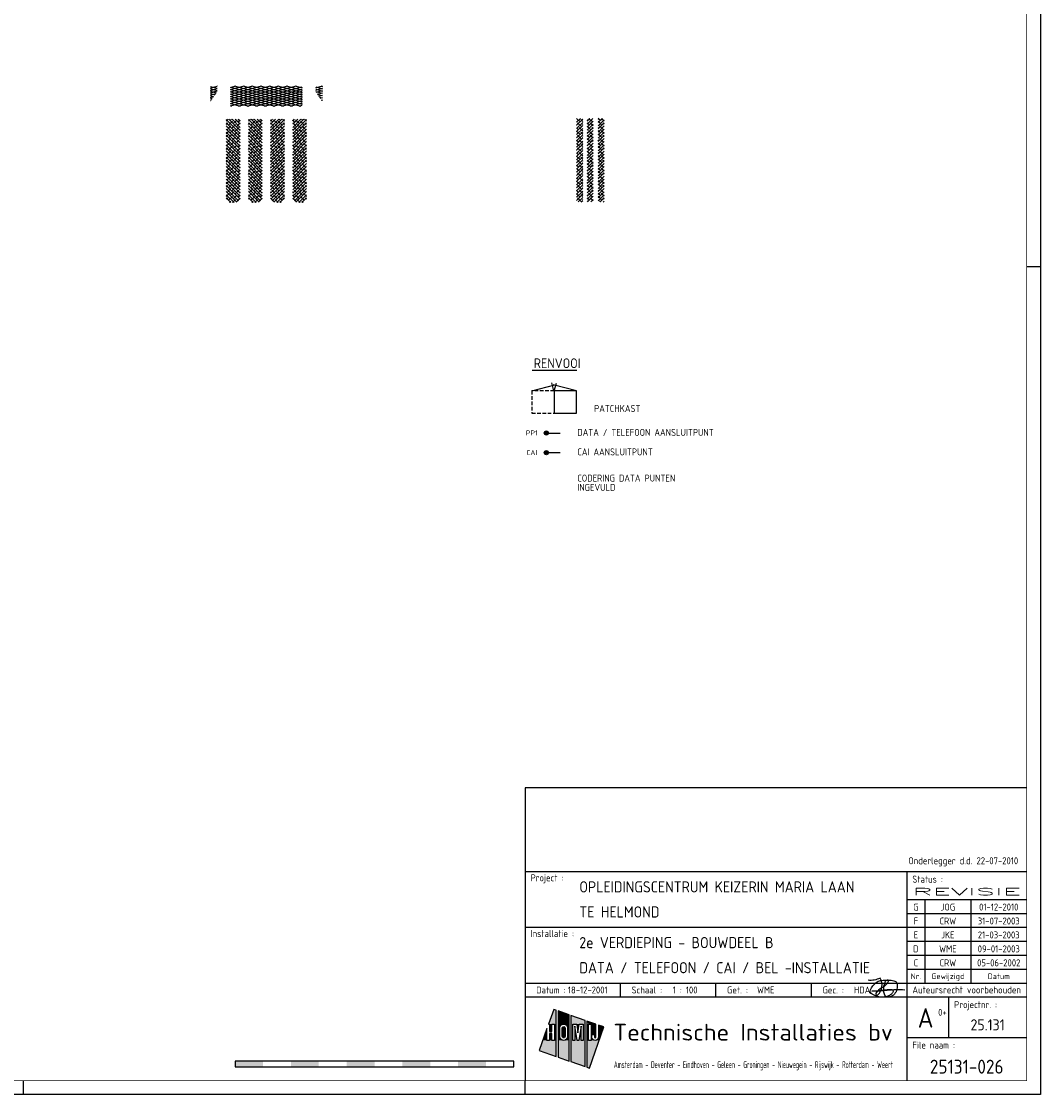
# Model space of a CAD drawing. Header units: millimetres. Extents: x 50250 to 324922, y 191 to 84291.
# Tile 23 of 44: x 204136 to 240707, y 191 to 38683. Entities that reach past the tile are written whole.
import ezdxf
from ezdxf.enums import TextEntityAlignment as Align

# ---------------------------------------------------------------- set-up
doc = ezdxf.new("R2010")
doc.units = ezdxf.units.MM
doc.header["$LTSCALE"] = 100
doc.linetypes.add('HIDDEN', pattern=[9.525, 6.35, -3.175])
doc.layers.get('0').update_dxf_attribs({"linetype": 'CONTINUOUS'})
for name, color, linetype in [('02-61-50-lijn050', 90, 'CONTINUOUS'), ('EB6431--_ATTRIB', 2, 'CONTINUOUS'), ('EL6431--_CCTV', 3, 'CONTINUOUS'), ('EL6441--_DATACOM', 3, 'CONTINUOUS'), ('HATCH', 9, 'CONTINUOUS'), ('LIJN025', 10, 'CONTINUOUS'), ('LIJN035', 50, 'CONTINUOUS'), ('LIJN050', 90, 'CONTINUOUS'), ('SCHAALBALK', 10, 'CONTINUOUS'), ('TEKST18', 210, 'CONTINUOUS'), ('TEKST25', 10, 'CONTINUOUS'), ('TEKST35', 50, 'CONTINUOUS'), ('TEKST50', 90, 'CONTINUOUS'), ('TEKST70', 130, 'CONTINUOUS')]:
    doc.layers.add(name, color=color, linetype=linetype)
doc.styles.add('1_8', font='ISO', dxfattribs={"height": 1.8})
doc.styles.add('HELV', font='ISO.SHX')
doc.styles.add('ISO', font='ISO.SHX')
doc.styles.add('MAATVOERING', font='iso.shx')
doc.styles.add('ROMAND', font='romand')
doc.styles.get("Standard").update_dxf_attribs({"font": 'iso.shx'})

# ---------------------------------------------------------------- blocks, each defined once
blk = doc.blocks.new('A0-GE')
at = {"layer": 'LIJN025'}
for p, q in [((1495, 297), (1500, 297)), ((1315, 80), (1495, 80)), ((1452, 80), (1452, 5)), ((1452, 70), (1495, 70)), ((1458.5, 70), (1458.5, 40)), ((1475, 70), (1475, 40)), ((1452, 65), (1495, 65)), ((1315, 60), (1452, 60)), ((1452, 60), (1495, 60)), ((1452, 55), (1495, 55)), ((1452, 50), (1495, 50)), ((1452, 45), (1495, 45)), ((1315, 40), (1495, 40)), ((1349.25, 35), (1349.25, 40)), ((1383.5, 35), (1383.5, 40)), ((1417.75, 35), (1417.75, 40)), ((1315, 35), (1495, 35)), ((1467, 35), (1467, 20.5)), ((1325.28, 30.55), (1323.44, 25.28)), ((1326.23, 30.22), (1325.28, 30.55)), ((1326.23, 13.64), (1326.23, 30.22)), ((1330.81, 28.62), (1326.85, 30)), ((1326.85, 30), (1326.85, 13.42)), ((1330.81, 12.03), (1330.81, 28.62)), ((1336.53, 26.61), (1331.49, 28.38)), ((1331.49, 28.38), (1331.49, 11.8)), ((1322.88, 23.67), (1320.11, 15.78)), ((1322.88, 19.41), (1322.88, 23.67)), ((1323.44, 25.28), (1323.78, 25.28)), ((1323.78, 25.28), (1323.78, 22.62)), ((1324.68, 25.28), (1325.58, 25.28)), ((1324.68, 22.62), (1324.68, 25.28)), ((1325.58, 25.28), (1325.58, 19.41)), ((1327.51, 23.91), (1327.61, 24.43)), ((1327.51, 20.8), (1327.51, 23.91)), ((1327.61, 24.43), (1327.9, 24.86)), ((1327.9, 24.86), (1328.35, 25.18)), ((1328.35, 25.18), (1328.88, 25.28)), ((1328.39, 23.89), (1328.46, 24.14)), ((1328.39, 20.81), (1328.39, 23.89)), ((1328.46, 24.14), (1328.63, 24.32)), ((1328.63, 24.32), (1328.89, 24.39)), ((1328.88, 25.28), (1329.41, 25.18)), ((1328.89, 24.39), (1329.13, 24.32)), ((1329.13, 24.32), (1329.31, 24.14)), ((1329.31, 24.14), (1329.38, 23.89)), ((1329.38, 23.89), (1329.38, 20.81)), ((1329.41, 25.18), (1329.85, 24.88)), ((1329.85, 24.88), (1330.14, 24.45)), ((1330.14, 24.45), (1330.25, 23.91)), ((1330.25, 23.91), (1330.25, 20.8)), ((1332.1, 19.41), (1332.1, 25.28)), ((1332.1, 25.28), (1333.62, 25.28)), ((1333.72, 19.41), (1332.87, 24.56)), ((1332.87, 24.56), (1332.87, 19.41)), ((1333.62, 25.28), (1334, 22.14)), ((1334, 22.14), (1334.38, 25.28)), ((1335.15, 24.56), (1334.29, 19.41)), ((1334.38, 25.28), (1335.92, 25.28)), ((1335.15, 19.41), (1335.15, 24.56)), ((1335.92, 25.28), (1335.92, 19.41)), ((1336.53, 10.03), (1336.53, 26.61)), ((1340.46, 25.24), (1337.21, 26.37)), ((1337.21, 26.37), (1337.21, 9.79)), ((1337.81, 19.41), (1337.81, 25.28)), ((1337.81, 25.28), (1338.69, 25.28)), ((1338.14, 9.47), (1343.31, 24.24)), ((1338.69, 25.28), (1338.69, 19.41)), ((1340.46, 20.62), (1340.46, 25.24)), ((1343.31, 24.24), (1341.31, 24.94)), ((1341.31, 24.94), (1341.31, 20.61)), ((1323.78, 19.41), (1322.88, 19.41)), ((1323.78, 22.62), (1324.68, 22.62)), ((1324.68, 21.86), (1323.78, 21.86)), ((1323.78, 21.86), (1323.78, 19.41)), ((1324.68, 19.41), (1324.68, 21.86)), ((1325.58, 19.41), (1324.68, 19.41)), ((1327.61, 20.28), (1327.51, 20.8)), ((1327.91, 19.82), (1327.61, 20.28)), ((1328.37, 19.52), (1327.91, 19.82)), ((1328.91, 19.41), (1328.37, 19.52)), ((1328.45, 20.57), (1328.39, 20.81)), ((1328.64, 20.38), (1328.45, 20.57)), ((1328.89, 20.32), (1328.64, 20.38)), ((1329.14, 20.38), (1328.89, 20.32)), ((1329.43, 19.53), (1328.91, 19.41)), ((1329.32, 20.56), (1329.14, 20.38)), ((1329.38, 20.81), (1329.32, 20.56)), ((1329.86, 19.83), (1329.43, 19.53)), ((1330.15, 20.26), (1329.86, 19.83)), ((1330.25, 20.8), (1330.15, 20.26)), ((1332.87, 19.41), (1332.1, 19.41)), ((1334.29, 19.41), (1333.72, 19.41)), ((1335.92, 19.41), (1335.15, 19.41)), ((1338.69, 19.41), (1337.81, 19.41)), ((1339.02, 20.61), (1339.02, 21.54)), ((1339.02, 21.54), (1339.88, 21.54)), ((1339.09, 20.16), (1339.02, 20.61)), ((1339.34, 19.76), (1339.09, 20.16)), ((1339.7, 19.5), (1339.34, 19.76)), ((1340.16, 19.41), (1339.7, 19.5)), ((1339.88, 21.54), (1339.88, 20.62)), ((1339.88, 20.62), (1339.97, 20.41)), ((1339.97, 20.41), (1340.17, 20.33)), ((1340.61, 19.5), (1340.16, 19.41)), ((1340.17, 20.33), (1340.37, 20.41)), ((1340.37, 20.41), (1340.46, 20.62)), ((1340.99, 19.77), (1340.61, 19.5)), ((1341.24, 20.17), (1340.99, 19.77)), ((1341.31, 20.61), (1341.24, 20.17)), ((1452, 20.5), (1495, 20.5)), ((1320.11, 15.78), (1326.23, 13.64)), ((1326.85, 13.42), (1330.81, 12.03)), ((1331.49, 11.8), (1336.53, 10.03)), ((1337.21, 9.79), (1338.14, 9.47)), ((1135, 0), (1135, 5)), ((1315, 0), (1315, 5))]:
    blk.add_line(p, q, dxfattribs=at)
blk.add_lwpolyline([(1500, 841), (1500, 0), (0, 0), (0, 841)], close=True, dxfattribs=at)
for points in [[(1323.44, 25.28), (1325.28, 30.55), (1326.23, 25.28), (1326.23, 30.22)], [(1326.85, 25.28), (1326.85, 30), (1330.81, 25.28), (1330.81, 28.62)], [(1331.49, 25.28), (1331.49, 28.38), (1336.53, 25.28), (1336.53, 26.61)], [(1321.39, 19.41), (1322.88, 23.67), (1322.88, 19.41), (1322.88, 23.67)], [(1323.78, 22.62), (1323.78, 25.28), (1324.68, 22.62), (1324.68, 25.28)], [(1325.58, 19.41), (1325.58, 25.28), (1326.23, 19.41), (1326.23, 25.28)], [(1326.85, 23.91), (1326.85, 25.28), (1327.51, 23.91), (1327.61, 24.43)], [(1327.61, 24.43), (1326.85, 25.28), (1327.9, 24.86), (1326.85, 25.28)], [(1327.9, 24.86), (1326.85, 25.28), (1328.35, 25.18), (1326.85, 25.28)], [(1328.35, 25.18), (1326.85, 25.28), (1328.88, 25.28), (1326.85, 25.28)], [(1326.85, 20.8), (1326.85, 23.91), (1327.51, 20.8), (1327.51, 23.91)], [(1328.39, 23.89), (1328.46, 24.14), (1329.38, 23.89), (1329.31, 24.14)], [(1328.39, 20.81), (1328.39, 23.89), (1329.38, 20.81), (1329.38, 23.89)], [(1328.46, 24.14), (1328.63, 24.32), (1329.31, 24.14), (1329.13, 24.32)], [(1328.63, 24.32), (1328.89, 24.39), (1329.13, 24.32), (1328.89, 24.39)], [(1329.41, 25.18), (1328.88, 25.28), (1329.41, 25.18), (1330.81, 25.28)], [(1329.85, 24.88), (1329.41, 25.18), (1329.85, 24.88), (1330.81, 25.28)], [(1330.14, 24.45), (1329.85, 24.88), (1330.14, 24.45), (1330.81, 25.28)], [(1330.25, 23.91), (1330.14, 24.45), (1330.81, 23.91), (1330.81, 25.28)], [(1330.25, 20.8), (1330.25, 23.91), (1330.81, 20.8), (1330.81, 23.91)], [(1331.49, 19.41), (1331.49, 25.28), (1332.1, 19.41), (1332.1, 25.28)], [(1332.87, 19.41), (1332.87, 24.56), (1333.72, 19.41), (1332.87, 24.56)], [(1334, 22.14), (1333.62, 25.28), (1334, 22.14), (1334.38, 25.28)], [(1334.29, 19.41), (1335.15, 24.56), (1335.15, 19.41), (1335.15, 24.56)], [(1335.92, 19.41), (1335.92, 25.28), (1336.53, 19.41), (1336.53, 25.28)], [(1337.21, 19.41), (1337.21, 26.37), (1337.81, 19.41), (1337.81, 25.28)], [(1337.81, 25.28), (1337.21, 26.37), (1338.69, 25.28), (1337.21, 26.37)], [(1338.69, 25.28), (1337.21, 26.37), (1340.46, 25.24), (1337.21, 26.37)], [(1338.69, 25.24), (1338.69, 25.28), (1340.46, 25.24)], [(1338.69, 21.54), (1338.69, 25.24), (1340.46, 21.54), (1340.46, 25.24)], [(1341.31, 20.61), (1341.31, 24.94), (1342.04, 20.61), (1343.31, 24.24)], [(1320.11, 15.78), (1321.39, 19.41), (1326.23, 13.64), (1326.23, 19.41)], [(1323.78, 19.41), (1323.78, 21.86), (1324.68, 19.41), (1324.68, 21.86)], [(1326.85, 19.41), (1326.85, 20.8), (1326.85, 19.41), (1327.51, 20.8)], [(1326.85, 19.41), (1327.51, 20.8), (1326.85, 19.41), (1327.61, 20.28)], [(1326.85, 19.41), (1327.61, 20.28), (1326.85, 19.41), (1327.91, 19.82)], [(1326.85, 19.41), (1327.91, 19.82), (1326.85, 19.41), (1328.37, 19.52)], [(1326.85, 19.41), (1328.37, 19.52), (1326.85, 19.41), (1328.91, 19.41)], [(1326.85, 13.42), (1326.85, 19.41), (1330.81, 12.03), (1330.81, 19.41)], [(1328.45, 20.57), (1328.39, 20.81), (1329.32, 20.56), (1329.38, 20.81)], [(1328.64, 20.38), (1328.45, 20.57), (1329.14, 20.38), (1329.32, 20.56)], [(1328.89, 20.32), (1328.64, 20.38), (1328.89, 20.32), (1329.14, 20.38)], [(1328.91, 19.41), (1329.43, 19.53), (1328.91, 19.41), (1330.81, 19.41)], [(1329.43, 19.53), (1329.86, 19.83), (1329.43, 19.53), (1330.81, 19.41)], [(1329.86, 19.83), (1330.15, 20.26), (1329.86, 19.83), (1330.81, 19.41)], [(1330.81, 19.41), (1330.15, 20.26), (1330.81, 20.8), (1330.25, 20.8)], [(1331.49, 11.8), (1331.49, 19.41), (1336.53, 10.03), (1336.53, 19.41)], [(1337.21, 9.79), (1337.21, 19.41), (1338.14, 9.47), (1341.62, 19.41)], [(1338.69, 19.41), (1338.69, 21.54), (1339.02, 20.61), (1339.02, 21.54)], [(1338.69, 19.41), (1339.02, 20.61), (1338.69, 19.41), (1339.09, 20.16)], [(1338.69, 19.41), (1339.09, 20.16), (1338.69, 19.41), (1339.34, 19.76)], [(1338.69, 19.41), (1339.34, 19.76), (1338.69, 19.41), (1339.7, 19.5)], [(1338.69, 19.41), (1339.7, 19.5), (1338.69, 19.41), (1340.16, 19.41)], [(1339.02, 20.61), (1339.02, 21.54), (1339.09, 20.16), (1339.02, 20.61)], [(1339.88, 20.62), (1339.88, 21.54), (1339.97, 20.41), (1339.88, 21.54)], [(1339.97, 20.41), (1339.88, 21.54), (1340.17, 20.33), (1339.88, 21.54)], [(1340.17, 20.33), (1339.88, 21.54), (1340.37, 20.41), (1339.88, 21.54)], [(1340.37, 20.41), (1339.88, 21.54), (1340.46, 20.62), (1339.88, 21.54)], [(1340.46, 20.62), (1339.88, 21.54), (1340.46, 20.62), (1340.46, 21.54)], [(1340.16, 19.41), (1341.62, 19.41), (1340.61, 19.5), (1341.62, 19.41)], [(1341.62, 19.41), (1340.61, 19.5), (1341.62, 19.41), (1340.99, 19.77)], [(1341.62, 19.41), (1340.99, 19.77), (1342.04, 20.61), (1341.24, 20.17)], [(1341.24, 20.17), (1341.31, 20.61), (1341.24, 20.17), (1342.04, 20.61)]]:
    blk.add_solid(points, dxfattribs=at)
at = {"layer": 'LIJN050'}
for p, q in [((1495, 110), (1315, 110)), ((1315, 110), (1315, 5))]:
    blk.add_line(p, q, dxfattribs=at)
at = {"layer": 'LIJN050', "const_width": 0.2}
blk.add_lwpolyline([(1495, 836), (25, 836), (25, 5), (1495, 5)], close=True, dxfattribs=at)
at = {"layer": 'SCHAALBALK'}
for p, q in [((1211, 12), (1211, 10)), ((1311, 12), (1211, 12)), ((1311, 10), (1311, 12)), ((1211, 10), (1311, 10))]:
    blk.add_line(p, q, dxfattribs=at)
for points in [[(1211, 10), (1211, 12), (1221, 10), (1221, 12)], [(1231, 10), (1231, 12), (1241, 10), (1241, 12)], [(1251, 10), (1251, 12), (1261, 10), (1261, 12)], [(1271, 10), (1271, 12), (1281, 10), (1281, 12)], [(1291, 10), (1291, 12), (1301, 10), (1301, 12)]]:
    blk.add_solid(points, dxfattribs=at)
at = {"layer": 'TEKST18', "style": 'ISO'}
for s, p in [('Nr.', (1455.25, 41.43)), ('Gewijzigd', (1466.75, 41.43)), ('Datum', (1485, 41.43))]:
    blk.add_text(s, height=2, dxfattribs=at).set_placement(p, align=Align.CENTER)
at = {"layer": 'TEKST18', "style": 'ISO', "width": 0.67468}
blk.add_text('Amsterdam - Deventer - Eindhoven - Geleen - Groningen - Nieuwegein - Rijswijk - Rotterdam - Weert', height=2.5, dxfattribs=at).set_placement((1346.88, 9.47), (1447, 9.47), align=Align.FIT)
at = {"layer": 'TEKST25', "style": 'ISO'}
for s, p in [('Project :', (1317, 76.5)), ('Status :', (1454, 76)), ('Installatie :', (1317, 56.5)), ('Datum :', (1319, 36.25)), ('Schaal :', (1353.25, 36.25)), ('Get. :', (1387.5, 36.25)), ('Gec. :', (1421.75, 36.25)), ('Projectnr. :', (1469, 31)), ('File naam :', (1454, 16.5))]:
    blk.add_text(s, height=2.5, dxfattribs=at).set_placement(p)
at = {"layer": 'TEKST25', "style": 'ISO', "width": 1.015814}
blk.add_text('Auteursrecht voorbehouden', height=2.5, dxfattribs=at).set_placement((1454, 36.3), (1493, 36.3), align=Align.FIT)
at = {"layer": 'TEKST25', "style": 'ROMAND', "width": 2.899115}
blk.add_attdef('STATUS', text='', height=2.5, dxfattribs=at).set_placement((1454, 71.5), (1493, 71.5), align=Align.FIT)
at = {"layer": 'TEKST25', "style": 'ISO'}
for tag, p in [('E', (1455.25, 66)), ('NAAM-E', (1466.75, 66)), ('DATUM-E', (1485, 66)), ('D', (1455.25, 61)), ('NAAM-D', (1466.75, 61)), ('DATUM-D', (1485, 61)), ('C', (1455.25, 56)), ('NAAM-C', (1466.75, 56)), ('DATUM-C', (1485, 56)), ('B', (1455.25, 51)), ('NAAM-B', (1466.75, 51)), ('DATUM-B', (1485, 51)), ('A', (1455.25, 46)), ('NAAM-A', (1466.75, 46)), ('DATUM-A', (1485, 46))]:
    blk.add_attdef(tag, text='', height=2.5, dxfattribs=at).set_placement(p, align=Align.CENTER)
for tag, p in [('DATUM', (1332.75, 36.25)), ('SCHAAL', (1368, 36.25)), ('GETEKEND', (1398.25, 36.25)), ('GECONTOL.', (1433, 36.25)), ('FORMAAT', (1463.25, 28.25))]:
    blk.add_attdef(tag, p, '', height=2.5, dxfattribs=at)
at = {"layer": 'TEKST35', "style": 'ISO'}
for tag, p in [('PROJECT', (1334.5, 72.5)), ('PLAATS', (1334.5, 63.5)), ('INSTALLATIE-REGEL1', (1334.5, 52.5)), ('INSTALLATIE-REGEL2', (1334.5, 43.5))]:
    blk.add_attdef(tag, p, '', height=4, dxfattribs=at)
blk.add_attdef('PROJ.NR.', text='', height=4, dxfattribs=at).set_placement((1481, 23), align=Align.CENTER)
at = {"layer": 'TEKST50', "style": 'HELV', "width": 1.169753}
blk.add_text('Technische Installaties bv', height=6, dxfattribs=at).set_placement((1346.72, 19.36), (1446.99, 19.36), align=Align.FIT)
at = {"layer": 'TEKST50', "style": 'ISO'}
blk.add_attdef('FILE-NAAM', text='', height=5, dxfattribs=at).set_placement((1473.5, 7.5), align=Align.CENTER)
at = {"layer": 'TEKST70', "style": 'HELV'}
blk.add_text('A', height=7, dxfattribs=at).set_placement((1458.75, 24), align=Align.CENTER)
blk = doc.blocks.new('PRHDA')
at = {"layer": '02-61-50-lijn050', "color": 50, "linetype": 'ByBlock', "flags": 128}
blk.add_lwpolyline([(-70, 246, 0.043806), (-705, 234, -0.031193), (-1253, 209), (-809, 257, 0.003454), (-595, 274, -0.231177), (-497, 236, -0.175519), (-494, 194, -0.153375), (-552, 106, -0.056813), (-651, 43, -0.100205), (-852, -8, -0.16296), (-1242, 100, -0.379529), (-1301, 251, -0.14016), (-1100, 518, -0.143334), (-940, 590, -0.06258), (-558, 601, -0.12688), (-385, 542, -0.169413), (-357, 496, -0.095564), (-353, 276, -0.080055), (-384, 187, -0.126486), (-523, 35, -0.214891), (-713, 6, -0.203106), (-762, 34, -0.121177), (-821, 172, -0.121604), (-801, 453, -0.010614), (-783, 511, -0.021915), (-760, 562, -0.15615), (-707, 606, -0.050224), (-686, 611, -0.295436), (-670, 603, -0.250173), (-667, 558, -0.167384), (-891, 324, 0.121525), (-1106, 142, 0.14194), (-1116, 115, 0.153562), (-1114, 98, 0.520832), (-1040, 81, 0.362036), (-958, 675, -0.145439), (-1391, 601)], format="xyb", dxfattribs=at)
blk = doc.blocks.new('ES4X2')
for p, q in [((-0.45, 1.4), (-0.45, 2.6)), ((-0.15, 1.27), (-0.15, 2.73)), ((0, 1.25), (0, -3)), ((0.15, 1.27), (0.15, 2.73)), ((0.45, 1.4), (0.45, 2.6))]:
    blk.add_line(p, q)
blk.add_circle((0, 2), 0.75)
at = {"style": '1_8', "flags": 8}
for tag, p in [('NUMMER', (1.25, 3.5)), ('CODE', (-1.25, 3.5))]:
    blk.add_attdef(tag, text='', height=1.8, rotation=90, dxfattribs=at).set_placement(p, align=Align.MIDDLE_LEFT)
blk.add_attdef('M_CODE', text='', height=1.8, dxfattribs=at).set_placement((0, 0), align=Align.MIDDLE_CENTER)
blk = doc.blocks.new('*X24')
at = {"color": 0}
for p, q in [((9930, 15632.5), (10010.9, 15713.4)), ((9930, 15654.9), (9988.4, 15713.4)), ((9930, 15677.4), (9966, 15713.4)), ((9930, 15699.8), (9943.5, 15713.4)), ((9930, 15610), (10030, 15710)), ((9945.6, 15693), (9930, 15708.6)), ((9979.3, 15681.8), (9951.2, 15709.8)), ((10001.8, 15704.2), (9992.6, 15713.4)), ((10030, 15698.4), (10015.1, 15713.4)), ((9930, 15587.6), (10030, 15687.6)), ((9956.9, 15659.3), (9930, 15686.2)), ((9930, 15565.1), (10030, 15665.1)), ((9930, 15542.7), (10030, 15642.7)), ((9934.4, 15636.9), (9930, 15641.3)), ((9968.1, 15625.6), (9940, 15653.7)), ((9990.5, 15648.1), (9962.5, 15676.2)), ((10001.8, 15614.4), (9973.7, 15642.5)), ((10013, 15670.5), (9984.9, 15698.6)), ((10024.2, 15636.9), (9996.1, 15664.9)), ((10030, 15608.6), (10007.4, 15631.3)), ((10030, 15676), (10018.6, 15687.4)), ((10030, 15653.5), (10029.8, 15653.7)), ((9930, 15520.2), (10030, 15620.2)), ((9945.6, 15603.2), (9930, 15618.8)), ((9930, 15497.8), (10030, 15597.8)), ((9956.9, 15569.5), (9930, 15596.4)), ((9930, 15475.3), (10030, 15575.3)), ((9930, 15452.9), (10030, 15552.9)), ((9934.4, 15547.1), (9930, 15551.5)), ((9968.1, 15535.8), (9940, 15563.9)), ((9979.3, 15592), (9951.2, 15620)), ((9990.5, 15558.3), (9962.5, 15586.4)), ((10001.8, 15524.6), (9973.7, 15552.7)), ((10013, 15580.7), (9984.9, 15608.8)), ((10024.2, 15547.1), (9996.1, 15575.1)), ((10030, 15586.2), (10018.6, 15597.6)), ((10030, 15563.7), (10029.8, 15563.9)), ((9930, 15430.4), (10030, 15530.4)), ((9945.6, 15513.4), (9930, 15529)), ((9930, 15408), (10030, 15508)), ((9956.9, 15479.7), (9930, 15506.6)), ((9930, 15385.5), (10030, 15485.5)), ((9968.1, 15446), (9940, 15474.1)), ((9979.3, 15502.2), (9951.2, 15530.2)), ((9990.5, 15468.5), (9962.5, 15496.6)), ((10013, 15490.9), (9984.9, 15519)), ((10024.2, 15457.3), (9996.1, 15485.3)), ((10030, 15518.8), (10007.4, 15541.5)), ((10030, 15496.4), (10018.6, 15507.8)), ((10030, 15473.9), (10029.8, 15474.1)), ((9930, 15363.1), (10030, 15463.1)), ((9934.4, 15457.3), (9930, 15461.7)), ((9930, 15340.6), (10030, 15440.6)), ((9945.6, 15423.6), (9930, 15439.2)), ((9930, 15318.2), (10030, 15418.2)), ((9956.9, 15389.9), (9930, 15416.8)), ((9979.3, 15412.4), (9951.2, 15440.4)), ((9990.5, 15378.7), (9962.5, 15406.8)), ((10001.8, 15434.8), (9973.7, 15462.9)), ((10013, 15401.1), (9984.9, 15429.2)), ((10030, 15429), (10007.4, 15451.7)), ((10030, 15406.6), (10018.6, 15418)), ((9930, 15295.7), (10030, 15395.7)), ((9930, 15273.3), (10030, 15373.3)), ((9934.4, 15367.5), (9930, 15371.9)), ((9930, 15250.8), (10030, 15350.8)), ((9945.6, 15333.8), (9930, 15349.4)), ((9930, 15228.4), (10030, 15328.4)), ((9956.9, 15300.1), (9930, 15327)), ((9968.1, 15356.2), (9940, 15384.3)), ((9979.3, 15322.6), (9951.2, 15350.6)), ((10001.8, 15345), (9973.7, 15373.1)), ((10013, 15311.3), (9984.9, 15339.4)), ((10024.2, 15367.5), (9996.1, 15395.5)), ((10030, 15339.2), (10007.4, 15361.9)), ((10030, 15316.8), (10018.6, 15328.2)), ((10030, 15384.1), (10029.8, 15384.3)), ((9930, 15205.9), (10030, 15305.9)), ((9930, 15183.5), (10030, 15283.5)), ((9934.4, 15277.7), (9930, 15282.1)), ((9930, 15161), (10030, 15261)), ((9945.6, 15244), (9930, 15259.6)), ((9968.1, 15266.4), (9940, 15294.5)), ((9979.3, 15232.8), (9951.2, 15260.8)), ((9990.5, 15288.9), (9962.5, 15316.9)), ((10001.8, 15255.2), (9973.7, 15283.3)), ((10013, 15221.5), (9984.9, 15249.6)), ((10024.2, 15277.7), (9996.1, 15305.7)), ((10030, 15249.4), (10007.4, 15272)), ((10030, 15294.3), (10029.8, 15294.5)), ((9956.9, 15210.3), (9930, 15237.2)), ((9934.4, 15187.9), (9930, 15192.3)), ((9945.6, 15154.2), (9930, 15169.8)), ((9930.9, 15139.5), (10030, 15238.6)), ((9968.1, 15176.6), (9940, 15204.7)), ((9942.1, 15128.2), (10030, 15216.1)), ((9979.3, 15143), (9951.2, 15171)), ((9953.4, 15117), (10030, 15193.7)), ((9990.5, 15199.1), (9962.5, 15227.1)), ((10001.8, 15165.4), (9973.7, 15193.5)), ((9974.2, 15115.4), (10030, 15171.2)), ((10024.2, 15187.9), (9996.1, 15215.9)), ((10030, 15159.6), (10007.4, 15182.2)), ((10030, 15227), (10018.6, 15238.4)), ((10030, 15204.5), (10029.8, 15204.7)), ((9956.9, 15120.5), (9930, 15147.3)), ((9984.5, 15115.4), (9962.5, 15137.3)), ((10013, 15131.7), (9984.9, 15159.8)), ((10006, 15116.3), (9996.1, 15126.1)), ((9996.6, 15115.4), (10030, 15148.8)), ((10028.4, 15138.8), (10018.6, 15148.6))]:
    blk.add_line(p, q, dxfattribs=at)
blk = doc.blocks.new('*X25')
at = {"color": 0}
for p, q in [((6419.8, 5768.1), (6449.8, 5776.1)), ((6419.8, 5775.2), (6449.8, 5767.2)), ((6419.8, 5757.7), (6449.8, 5765.8)), ((6419.8, 5764.9), (6449.8, 5756.8)), ((6419.8, 5747.4), (6449.8, 5755.4)), ((6419.8, 5754.5), (6446, 5747.5)), ((6448.6, 5777.9), (6449.8, 5777.5)), ((6509.8, 5699), (6803.9, 5777.9)), ((6509.8, 5709.4), (6765.3, 5777.9)), ((6509.8, 5719.7), (6726.6, 5777.9)), ((6509.8, 5730.1), (6688, 5777.9)), ((6509.8, 5740.4), (6649.4, 5777.9)), ((6509.8, 5750.8), (6610.7, 5777.9)), ((6509.8, 5761.2), (6572.1, 5777.9)), ((6509.8, 5771.5), (6533.5, 5777.9)), ((6509.8, 5688.7), (6829.8, 5774.4)), ((6509.8, 5771.8), (6823.1, 5687.9)), ((6509.8, 5761.5), (6784.5, 5687.9)), ((6509.8, 5751.1), (6745.8, 5687.9)), ((6525.9, 5777.9), (6829.8, 5696.4)), ((6545.3, 5687.9), (6829.8, 5764.1)), ((6564.5, 5777.9), (6829.8, 5706.8)), ((6583.9, 5687.9), (6829.8, 5753.7)), ((6603.1, 5777.9), (6829.8, 5717.1)), ((6641.8, 5777.9), (6829.8, 5727.5)), ((6680.4, 5777.9), (6829.8, 5737.8)), ((6719, 5777.9), (6829.8, 5748.2)), ((6757.7, 5777.9), (6829.8, 5758.5)), ((6796.3, 5777.9), (6829.8, 5768.9)), ((6889.8, 5769.8), (6919.8, 5777.8)), ((6889.8, 5773.5), (6919.8, 5765.5)), ((6889.8, 5759.4), (6919.8, 5767.5)), ((6889.8, 5763.2), (6919.8, 5755.1)), ((6889.8, 5752.8), (6919.8, 5744.8)), ((6892, 5749.7), (6919.8, 5757.1)), ((6912.2, 5777.9), (6919.8, 5775.8)), ((6419.8, 5744.2), (6440, 5738.8)), ((6419.8, 5737), (6443.1, 5743.3)), ((6419.8, 5733.8), (6433.9, 5730)), ((6419.8, 5726.7), (6434.3, 5730.6)), ((6419.8, 5723.5), (6427.9, 5721.3)), ((6419.8, 5716.3), (6425.5, 5717.9)), ((6419.8, 5713.1), (6421.8, 5712.6)), ((6509.8, 5740.8), (6707.2, 5687.9)), ((6509.8, 5730.4), (6668.6, 5687.9)), ((6509.8, 5720.1), (6629.9, 5687.9)), ((6509.8, 5709.7), (6591.3, 5687.9)), ((6622.6, 5687.9), (6829.8, 5743.4)), ((6661.2, 5687.9), (6829.8, 5733)), ((6699.9, 5687.9), (6829.8, 5722.7)), ((6738.5, 5687.9), (6829.8, 5712.3)), ((6777.1, 5687.9), (6829.8, 5702)), ((6898, 5741), (6919.8, 5746.8)), ((6898.6, 5740.1), (6919.8, 5734.4)), ((6904, 5732.2), (6919.8, 5736.4)), ((6907.4, 5727.4), (6919.8, 5724.1)), ((6910.1, 5723.5), (6919.8, 5726.1)), ((6916.1, 5714.8), (6919.8, 5715.7)), ((6916.2, 5714.7), (6919.8, 5713.7)), ((6509.8, 5699.4), (6552.6, 5687.9)), ((6509.8, 5689), (6514, 5687.9)), ((6815.8, 5687.9), (6829.8, 5691.6))]:
    blk.add_line(p, q, dxfattribs=at)

msp = doc.modelspace()

# ---------------------------------------------------------------- hatches: boundary and pattern name
at = {"layer": 'HATCH'}
h = msp.add_hatch(dxfattribs=at)
h.set_pattern_fill('ANSI38', color=256, scale=25, style=0)
h.set_pattern_definition([(45, (-212877.82, -1918518.97), (-56.1266008, 56.1266008), []), (135, (-212877.82, -1918518.97), (-168.3798023, 56.1266008), [198.4375, -119.0625])])
h.paths.add_polyline_path([(224277, 35208), (224060, 35208), (224060, 32208), (224277, 32208)])
h.paths.add_polyline_path([(224548, 32208), (224656, 32208), (224656, 35208), (224548, 35208)])
h.paths.add_polyline_path([(224548, 35208), (224440, 35208), (224440, 32208), (224548, 32208)])
h.paths.add_polyline_path([(224828, 32208), (225045, 32208), (225045, 35208), (224828, 35208)])

# ---------------------------------------------------------------- linework, layer by layer
at = {"layer": 'LIJN025'}
msp.add_line((222466, 26176), (224068, 26176), dxfattribs=at)
at = {"layer": 'LIJN035', "color": 10}
for p, q in [((222452, 25432), (223282, 25652)), ((223242, 25432), (223172, 25722)), ((224052, 25432), (223222, 25652)), ((223252, 25432), (223332, 25712)), ((224052, 25432), (223252, 25432)), ((223252, 25432), (223252, 24632)), ((224052, 24632), (224052, 25432)), ((223252, 24632), (224052, 24632))]:
    msp.add_line(p, q, dxfattribs=at)
at = {"layer": 'LIJN035', "color": 10, "linetype": 'HIDDEN', "ltscale": 0.2}
for p, q in [((223252, 25432), (222452, 25432)), ((222452, 25432), (222452, 24632)), ((222452, 24632), (223252, 24632))]:
    msp.add_line(p, q, dxfattribs=at)

# ---------------------------------------------------------------- block references
ref = msp.add_blockref('A0-GE', (90707, 191), dxfattribs=dict(xscale=100, yscale=100, zscale=100))
ref.add_attrib('PROJECT', 'OPLEIDINGSCENTRUM KEIZERIN MARIA LAAN', (224157, 7441), dxfattribs={"layer": 'TEKST35', "height": 400, "style": 'ISO'})
ref.add_attrib('PLAATS', 'TE HELMOND', (224157, 6541), dxfattribs={"layer": 'TEKST35', "height": 400, "style": 'ISO'})
ref.add_attrib('INSTALLATIE-REGEL1', '2e VERDIEPING - BOUWDEEL B', (224157, 5441), dxfattribs={"layer": 'TEKST35', "height": 400, "style": 'ISO'})
ref.add_attrib('INSTALLATIE-REGEL2', 'DATA / TELEFOON / CAI / BEL -INSTALLATIE', (224157, 4541), dxfattribs={"layer": 'TEKST35', "height": 400, "style": 'ISO'})
ref.add_attrib('PROJ.NR.', '25.131', dxfattribs={"layer": 'TEKST35', "height": 400, "style": 'ISO'}).set_placement((238807, 2491), align=Align.CENTER)
ref.add_attrib('FILE-NAAM', '25131-026', dxfattribs={"layer": 'TEKST50', "height": 500, "style": 'ISO'}).set_placement((238057, 941), align=Align.CENTER)
ref.add_attrib('DATUM', '18-12-2001', (223746, 3816), dxfattribs={"layer": 'TEKST25', "height": 250, "style": 'ISO'})
ref.add_attrib('SCHAAL', '1 : 100', (227507, 3816), dxfattribs={"layer": 'TEKST25', "height": 250, "style": 'ISO'})
ref.add_attrib('GETEKEND', 'WME', (230532, 3816), dxfattribs={"layer": 'TEKST25', "height": 250, "style": 'ISO'})
ref.add_attrib('GECONTOL.', 'HDA', (234007, 3816), dxfattribs={"layer": 'TEKST25', "height": 250, "style": 'ISO'})
ref.add_attrib('STATUS', 'REVISIE', dxfattribs={"layer": 'TEKST25', "height": 250, "style": 'ROMAND', "width": 2.899115}).set_placement((236107, 7341), (240007, 7341), align=Align.FIT)
ref.add_attrib('FORMAAT', '0+', (237032, 3016), dxfattribs={"layer": 'TEKST25', "height": 250, "style": 'ISO'})
ref.add_attrib('A', 'C', dxfattribs={"layer": 'TEKST25', "height": 250, "style": 'ISO'}).set_placement((236232, 4791), align=Align.CENTER)
ref.add_attrib('NAAM-A', 'CRW', dxfattribs={"layer": 'TEKST25', "height": 250, "style": 'ISO'}).set_placement((237382, 4791), align=Align.CENTER)
ref.add_attrib('DATUM-A', '05-06-2002', dxfattribs={"layer": 'TEKST25', "height": 250, "style": 'ISO'}).set_placement((239207, 4791), align=Align.CENTER)
ref.add_attrib('B', 'D', dxfattribs={"layer": 'TEKST25', "height": 250, "style": 'ISO'}).set_placement((236232, 5291), align=Align.CENTER)
ref.add_attrib('NAAM-B', 'WME', dxfattribs={"layer": 'TEKST25', "height": 250, "style": 'ISO'}).set_placement((237382, 5291), align=Align.CENTER)
ref.add_attrib('DATUM-B', '09-01-2003', dxfattribs={"layer": 'TEKST25', "height": 250, "style": 'ISO'}).set_placement((239207, 5291), align=Align.CENTER)
ref.add_attrib('C', 'E', dxfattribs={"layer": 'TEKST25', "height": 250, "style": 'ISO'}).set_placement((236232, 5791), align=Align.CENTER)
ref.add_attrib('NAAM-C', 'JKE', dxfattribs={"layer": 'TEKST25', "height": 250, "style": 'ISO'}).set_placement((237382, 5791), align=Align.CENTER)
ref.add_attrib('DATUM-C', '21-03-2003', dxfattribs={"layer": 'TEKST25', "height": 250, "style": 'ISO'}).set_placement((239207, 5791), align=Align.CENTER)
ref.add_attrib('D', 'F', dxfattribs={"layer": 'TEKST25', "height": 250, "style": 'ISO'}).set_placement((236232, 6291), align=Align.CENTER)
ref.add_attrib('NAAM-D', 'CRW', dxfattribs={"layer": 'TEKST25', "height": 250, "style": 'ISO'}).set_placement((237382, 6291), align=Align.CENTER)
ref.add_attrib('DATUM-D', '31-07-2003', dxfattribs={"layer": 'TEKST25', "height": 250, "style": 'ISO'}).set_placement((239207, 6291), align=Align.CENTER)
ref.add_attrib('E', 'G', dxfattribs={"layer": 'TEKST25', "height": 250, "style": 'ISO'}).set_placement((236232, 6791), align=Align.CENTER)
ref.add_attrib('NAAM-E', 'JOG', dxfattribs={"layer": 'TEKST25', "height": 250, "style": 'ISO'}).set_placement((237382, 6791), align=Align.CENTER)
ref.add_attrib('DATUM-E', '01-12-2010', dxfattribs={"layer": 'TEKST25', "height": 250, "style": 'ISO'}).set_placement((239207, 6791), align=Align.CENTER)
at = {"layer": 'EL6431--_CCTV'}
ref = msp.add_blockref('ES4X2', (223173, 23921, 1050), dxfattribs=dict(at, xscale=100, yscale=100, zscale=100, rotation=90))
ref.add_attrib('CODE', 'PP1', dxfattribs={"layer": 'EB6431--_ATTRIB', "color": 1, "height": 180, "style": '1_8', "flags": 8}).set_placement((222450, 23923, 1050), align=Align.MIDDLE_CENTER)
ref = msp.add_blockref('ES4X2', (223173, 23218, 1050), dxfattribs=dict(at, xscale=100, yscale=100, zscale=100, rotation=90))
ref.add_attrib('CODE', 'CAI', dxfattribs={"layer": 'EB6431--_ATTRIB', "color": 1, "height": 180, "style": '1_8', "flags": 8}).set_placement((222450, 23220, 1050), align=Align.MIDDLE_CENTER)
at = {"layer": 'EL6441--_DATACOM'}
msp.add_blockref('PRHDA', (235907, 3691), dxfattribs=at)
at = {"layer": 'HATCH', "color": 8, "xscale": 8.035714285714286, "yscale": 8.035714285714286, "zscale": 8.035714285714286}
msp.add_blockref('*X25', (159331, -10058), dxfattribs=at)
at = {"layer": 'HATCH', "extrusion": (0, 0, -1), "xscale": 5, "yscale": 5, "zscale": -5}
for p in [(-261635, -43389), (-262430, -43389)]:
    msp.add_blockref('*X24', p, dxfattribs=at)
at = {"layer": 'HATCH', "xscale": 5, "yscale": 5, "zscale": 5}
for p in [(163425, -43389), (164220, -43389)]:
    msp.add_blockref('*X24', p, dxfattribs=at)

# ---------------------------------------------------------------- texts
at = {"layer": 'TEKST25'}
for s, p in [('PATCHKAST', (224686, 24676)), ('DATA / TELEFOON AANSLUITPUNT', (224084, 23818)), ('CAI AANSLUITPUNT', (224084, 23118)), ('CODERING DATA PUNTEN', (224084, 22178)), ('INGEVULD', (224084, 21845))]:
    msp.add_text(s, height=250, dxfattribs=at).set_placement(p)
at = {"layer": 'TEKST25', "style": 'MAATVOERING'}
msp.add_text('Onderlegger d.d. 22-07-2010', height=250, dxfattribs=at).set_placement((235963, 8452))
at = {"layer": 'TEKST35'}
msp.add_text('RENVOOI', height=350, dxfattribs=at).set_placement((222519, 26248))

doc.saveas('drawing.dxf')
